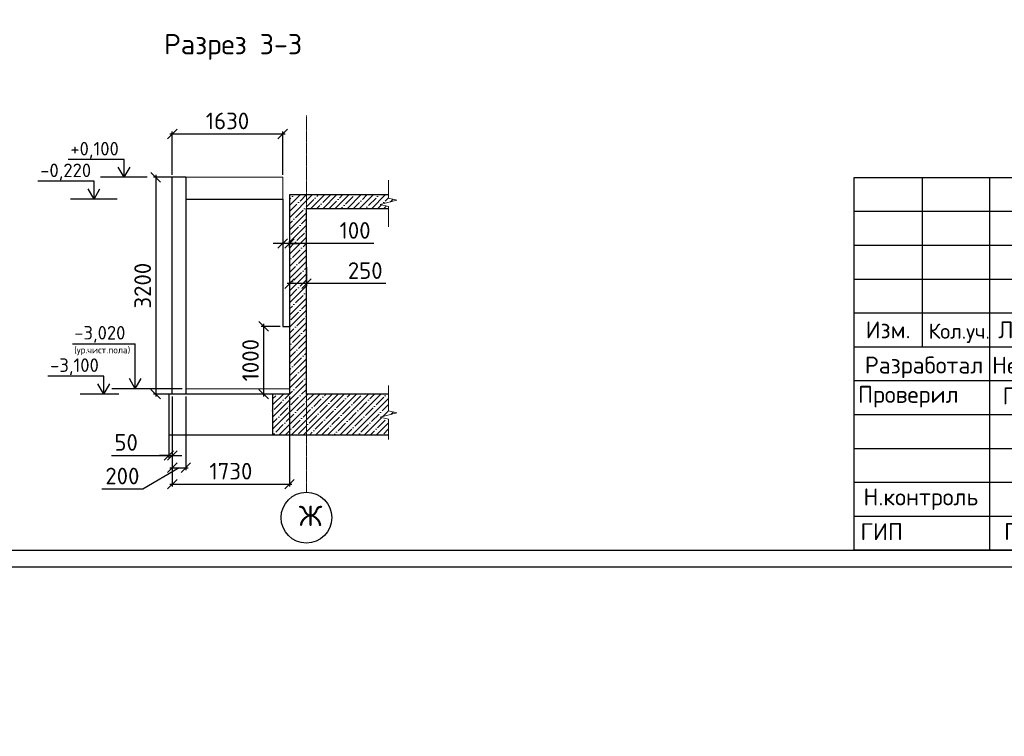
# Model space of a CAD drawing. Header units: millimetres. Extents: x 125896 to 2572636, y -120305 to 130347.
# Tile 86 of 256: x 280402 to 294934, y 81678 to 92255. Entities that reach past the tile are written whole.
import ezdxf

# ---------------------------------------------------------------- set-up
doc = ezdxf.new("R2010")
doc.units = ezdxf.units.MM
doc.linetypes.add('CENTER', pattern=[2, 1.25, -0.25, 0.25, -0.25])
doc.linetypes.add('CENTER2', pattern=[28.575, 19.05, -3.175, 3.175, -3.175])
for name, color, linetype in [('10', 7, 'Continuous'), ('11', 7, 'Continuous'), ('СПДС_Оси', 7, 'Continuous'), ('Столовая - обозначения', 7, 'Continuous'), ('ФВ-2', 7, 'Continuous')]:
    doc.layers.add(name, color=color, linetype=linetype)
for name, color, linetype, lineweight in [('AF_Stena', 90, 'Continuous', 18), ('Standard', 7, 'Continuous', 25), ('ОСИ', 7, 'CENTER', 15), ('Рамка', 7, 'Continuous', 0), ('Столовая Двери и окна', 7, 'Continuous', 15), ('ТЕКСТ', 7, 'Continuous', 15)]:
    doc.layers.add(name, color=color, linetype=linetype, lineweight=lineweight)
doc.styles.get("Standard").update_dxf_attribs({"font": 'isocpeur.ttf'})
doc.styles.add('ГОСТ', font='isocpeur.ttf')
doc.dimstyles.new('Осевые', dxfattribs={"dimscale": 0.7, "dimtxt": 450, "dimasz": 400, "dimexe": 100, "dimexo": 100, "dimgap": 100, "dimtad": 1, "dimdec": 0, "dimzin": 0, "dimdsep": 46, "dimtxsty": 'Standard', "dimblk": 'OBLIQUE', "dimcen": 9, "dimdle": 100, "dimazin": 0, "dimtm": 1e-09, "dimtfac": 1, "dimtdec": 0, "dimtofl": 0, "dimtmove": 0, "dimatfit": 3, "dimfxl": 1, "dimtolj": 1, "dimtzin": 0, "dimarcsym": 0})

# ---------------------------------------------------------------- blocks, each defined once
blk = doc.blocks.new('пппп')
at = {"layer": 'Рамка', "linetype": 'Continuous', "lineweight": 30}
blk.add_line((47008, 7458), (28508, 7458), dxfattribs=at)
for points in [[(28508, 7458), (28508, 7958), (28508, 8458), (28508, 8958), (28508, 9458), (28508, 9958), (28508, 10458), (28508, 10958), (28508, 11458), (28508, 11958), (28508, 12458), (28508, 12958), (47008, 12958)], [(29508, 12958), (29508, 10458)], [(30508, 7458), (30508, 12958)], [(28508, 10958), (35008, 10958)], [(28508, 10458), (35008, 10458)]]:
    blk.add_lwpolyline(points, dxfattribs=at)
at = {"layer": 'Рамка', "linetype": 'Continuous', "lineweight": 25}
for points in [[(28508, 12458), (35008, 12458)], [(28508, 11958), (35008, 11958)], [(28508, 11458), (35008, 11458)], [(28508, 9958), (35008, 9958)], [(28508, 9458), (35008, 9458)], [(28508, 8958), (35008, 8958)], [(28508, 8458), (35008, 8458)], [(28508, 7958), (35008, 7958)]]:
    blk.add_lwpolyline(points, dxfattribs=at)
at = {"layer": 'ТЕКСТ', "lineweight": 25, "attachment_point": 5}
for s, insert, char_height, width in [('{\\W1;Изм.}', (29008, 10708), 250, 11628.78), ('Кол.уч.', (30058, 10658), 225, 11628.78), ('{\\W1;Лист}', (31008, 10708), 250, 11628.78), (' Разработал', (29458, 10154), 250, 2085.76), ('Небылицин', (31452, 10152), 250, 2085.76), ('Проверил', (29305, 9721), 250, 2085.76), ('Патрушев', (31419, 9697), 250, 2085.76), (' Н.контроль', (29412, 8208), 250, 2085.76), (' ГИП', (28833, 7729), 250, 2085.76), ('Патрушев', (31442, 7697), 250, 2085.76)]:
    blk.add_mtext(s, dxfattribs=dict(at, insert=insert, char_height=char_height, width=width))
blk = doc.blocks.new('_OBLIQUE')
at = {"color": 0, "linetype": 'ByBlock'}
blk.add_line((-0.5, -0.5), (0.5, 0.5), dxfattribs=at)
blk = doc.blocks.new('*D54')
at = {"layer": 'Defpoints', "color": 0, "linetype": 'ByBlock', "lineweight": 20, "ltscale": 13, "transparency": 16777216}
for p in [(284384, 88695), (284634, 88637), (284384, 88359)]:
    blk.add_point(p, dxfattribs=at)
at = {"layer": 'ОСИ', "color": 0, "linetype": 'ByBlock', "lineweight": -2, "ltscale": 13, "transparency": 16777216}
for p, q in [((284384, 88660), (284384, 88324)), ((284634, 88602), (284634, 88324)), ((284669, 88359), (284349, 88359)), ((285805, 88359), (284634, 88359))]:
    blk.add_line(p, q, dxfattribs=at)
at = {"layer": 'ОСИ', "color": 0, "linetype": 'ByBlock', "lineweight": -2, "ltscale": 13, "transparency": 16777216, "xscale": 140, "yscale": 140, "zscale": 140, "rotation": 180}
blk.add_blockref('_OBLIQUE', (284384, 88359), dxfattribs=at)
at = {"layer": 'ОСИ', "color": 0, "linetype": 'ByBlock', "lineweight": -2, "ltscale": 13, "transparency": 16777216, "xscale": 140, "yscale": 140, "zscale": 140}
blk.add_blockref('_OBLIQUE', (284634, 88359), dxfattribs=at)
at = {"layer": 'ОСИ', "color": 0, "linetype": 'ByBlock', "ltscale": 13, "transparency": 16777216, "insert": (285502, 88552), "char_height": 245, "attachment_point": 5}
blk.add_mtext('\\A1;250', dxfattribs=at)
blk = doc.blocks.new('*D55')
at = {"layer": 'Defpoints', "color": 0, "linetype": 'ByBlock', "lineweight": 20, "ltscale": 13, "transparency": 16777216}
for p in [(284284, 88981), (284284, 88952), (284384, 88857)]:
    blk.add_point(p, dxfattribs=at)
at = {"layer": 'ОСИ', "color": 0, "linetype": 'ByBlock', "lineweight": -2, "ltscale": 13, "transparency": 16777216}
for p, q in [((284284, 88952), (284144, 88952)), ((284384, 88952), (284284, 88952)), ((284284, 88946), (284284, 88917)), ((284384, 88892), (284384, 88987)), ((284384, 88952), (284524, 88952)), ((285630, 88952), (284384, 88952))]:
    blk.add_line(p, q, dxfattribs=at)
at = {"layer": 'ОСИ', "color": 0, "linetype": 'ByBlock', "lineweight": -2, "ltscale": 13, "transparency": 16777216, "xscale": 140, "yscale": 140, "zscale": 140}
blk.add_blockref('_OBLIQUE', (284284, 88952), dxfattribs=at)
at = {"layer": 'ОСИ', "color": 0, "linetype": 'ByBlock', "lineweight": -2, "ltscale": 13, "transparency": 16777216, "xscale": 140, "yscale": 140, "zscale": 140, "rotation": 180}
blk.add_blockref('_OBLIQUE', (284384, 88952), dxfattribs=at)
at = {"layer": 'ОСИ', "color": 0, "linetype": 'ByBlock', "ltscale": 13, "transparency": 16777216, "insert": (285352, 89145), "char_height": 245, "attachment_point": 5}
blk.add_mtext('\\A1;100', dxfattribs=at)
blk = doc.blocks.new('*D56')
at = {"layer": 'Defpoints', "color": 0, "linetype": 'ByBlock', "lineweight": 20, "ltscale": 13, "transparency": 16777216}
for p in [(282654, 90568), (282654, 89929), (284284, 89929)]:
    blk.add_point(p, dxfattribs=at)
at = {"layer": 'ОСИ', "color": 0, "linetype": 'ByBlock', "lineweight": -2, "ltscale": 13, "transparency": 16777216}
for p, q in [((284319, 90568), (282619, 90568)), ((282654, 89964), (282654, 90603)), ((284284, 89964), (284284, 90603))]:
    blk.add_line(p, q, dxfattribs=at)
at = {"layer": 'ОСИ', "color": 0, "linetype": 'ByBlock', "lineweight": -2, "ltscale": 13, "transparency": 16777216, "xscale": 140, "yscale": 140, "zscale": 140, "rotation": 180}
blk.add_blockref('_OBLIQUE', (282654, 90568), dxfattribs=at)
at = {"layer": 'ОСИ', "color": 0, "linetype": 'ByBlock', "lineweight": -2, "ltscale": 13, "transparency": 16777216, "xscale": 140, "yscale": 140, "zscale": 140}
blk.add_blockref('_OBLIQUE', (284284, 90568), dxfattribs=at)
at = {"layer": 'ОСИ', "color": 0, "linetype": 'ByBlock', "ltscale": 13, "transparency": 16777216, "insert": (283469, 90761), "char_height": 245, "attachment_point": 5}
blk.add_mtext('\\A1;1630', dxfattribs=at)
blk = doc.blocks.new('*D57')
at = {"layer": 'Defpoints', "color": 0, "linetype": 'ByBlock', "lineweight": 20, "ltscale": 13, "transparency": 16777216}
for p in [(282823, 89929), (282410, 86729), (282824, 86729)]:
    blk.add_point(p, dxfattribs=at)
at = {"layer": 'ОСИ', "color": 0, "linetype": 'ByBlock', "lineweight": -2, "ltscale": 13, "transparency": 16777216}
for p, q in [((282410, 89964), (282410, 86694)), ((282788, 89929), (282375, 89929)), ((282789, 86729), (282375, 86729))]:
    blk.add_line(p, q, dxfattribs=at)
at = {"layer": 'ОСИ', "color": 0, "linetype": 'ByBlock', "lineweight": -2, "ltscale": 13, "transparency": 16777216, "xscale": 140, "yscale": 140, "zscale": 140}
for p, rotation in [((282410, 89929), 90), ((282410, 86729), 270)]:
    blk.add_blockref('_OBLIQUE', p, dxfattribs=dict(at, rotation=rotation))
at = {"layer": 'ОСИ', "color": 0, "linetype": 'ByBlock', "ltscale": 13, "transparency": 16777216, "insert": (282217, 88329), "char_height": 245, "attachment_point": 5, "rotation": 90}
blk.add_mtext('\\A1;3200', dxfattribs=at)
blk = doc.blocks.new('*D58')
at = {"layer": 'Defpoints', "color": 0, "linetype": 'ByBlock', "lineweight": 20, "ltscale": 13, "transparency": 16777216}
for p in [(284284, 87729), (284002, 86729), (284134, 86729)]:
    blk.add_point(p, dxfattribs=at)
at = {"layer": 'ОСИ', "color": 0, "linetype": 'ByBlock', "lineweight": -2, "ltscale": 13, "transparency": 16777216}
for p, q in [((284249, 87729), (283967, 87729)), ((284002, 87764), (284002, 86694)), ((284099, 86729), (283967, 86729))]:
    blk.add_line(p, q, dxfattribs=at)
at = {"layer": 'ОСИ', "color": 0, "linetype": 'ByBlock', "lineweight": -2, "ltscale": 13, "transparency": 16777216, "xscale": 140, "yscale": 140, "zscale": 140}
for p, rotation in [((284002, 87729), 90), ((284002, 86729), 270)]:
    blk.add_blockref('_OBLIQUE', p, dxfattribs=dict(at, rotation=rotation))
at = {"layer": 'ОСИ', "color": 0, "linetype": 'ByBlock', "ltscale": 13, "transparency": 16777216, "insert": (283809, 87229), "char_height": 245, "attachment_point": 5, "rotation": 90}
blk.add_mtext('\\A1;1000', dxfattribs=at)
blk = doc.blocks.new('*D70')
at = {"layer": 'Defpoints', "color": 0, "linetype": 'ByBlock', "lineweight": 20, "ltscale": 13, "transparency": 16777216}
for p in [(282604, 86729), (282654, 86729), (282654, 85823)]:
    blk.add_point(p, dxfattribs=at)
at = {"layer": 'ОСИ', "color": 0, "linetype": 'ByBlock', "lineweight": -2, "ltscale": 13, "transparency": 16777216}
for p, q in [((282604, 86694), (282604, 85788)), ((282654, 86694), (282654, 85788)), ((281756, 85823), (282604, 85823)), ((282604, 85823), (282464, 85823)), ((282604, 85823), (282654, 85823)), ((282654, 85823), (282794, 85823))]:
    blk.add_line(p, q, dxfattribs=at)
at = {"layer": 'ОСИ', "color": 0, "linetype": 'ByBlock', "lineweight": -2, "ltscale": 13, "transparency": 16777216, "xscale": 140, "yscale": 140, "zscale": 140}
blk.add_blockref('_OBLIQUE', (282604, 85823), dxfattribs=at)
at = {"layer": 'ОСИ', "color": 0, "linetype": 'ByBlock', "lineweight": -2, "ltscale": 13, "transparency": 16777216, "xscale": 140, "yscale": 140, "zscale": 140, "rotation": 180}
blk.add_blockref('_OBLIQUE', (282654, 85823), dxfattribs=at)
at = {"layer": 'ОСИ', "color": 0, "linetype": 'ByBlock', "ltscale": 13, "transparency": 16777216, "insert": (281973, 86016), "char_height": 245, "attachment_point": 5}
blk.add_mtext('\\A1;50', dxfattribs=at)
blk = doc.blocks.new('*D71')
at = {"layer": 'Defpoints', "color": 0, "linetype": 'ByBlock', "lineweight": 20, "ltscale": 13, "transparency": 16777216}
for p in [(282654, 86729), (282854, 86729), (282854, 85642)]:
    blk.add_point(p, dxfattribs=at)
at = {"layer": 'ОСИ', "color": 0, "linetype": 'ByBlock', "lineweight": -2, "ltscale": 13, "transparency": 16777216}
for p, q in [((282654, 86694), (282654, 85607)), ((282854, 86694), (282854, 85607)), ((282754, 85642), (282220, 85327)), ((282619, 85642), (282889, 85642)), ((282220, 85327), (281615, 85327))]:
    blk.add_line(p, q, dxfattribs=at)
at = {"layer": 'ОСИ', "color": 0, "linetype": 'ByBlock', "lineweight": -2, "ltscale": 13, "transparency": 16777216, "xscale": 140, "yscale": 140, "zscale": 140, "rotation": 180}
blk.add_blockref('_OBLIQUE', (282654, 85642), dxfattribs=at)
at = {"layer": 'ОСИ', "color": 0, "linetype": 'ByBlock', "lineweight": -2, "ltscale": 13, "transparency": 16777216, "xscale": 140, "yscale": 140, "zscale": 140}
blk.add_blockref('_OBLIQUE', (282854, 85642), dxfattribs=at)
at = {"layer": 'ОСИ', "color": 0, "linetype": 'ByBlock', "ltscale": 13, "transparency": 16777216, "insert": (281918, 85520), "char_height": 245, "attachment_point": 5}
blk.add_mtext('\\A1;200', dxfattribs=at)
blk = doc.blocks.new('*D72')
at = {"layer": 'Defpoints', "color": 0, "linetype": 'ByBlock', "lineweight": 20, "ltscale": 13, "transparency": 16777216}
for p in [(282654, 86729), (284384, 86729), (284384, 85399)]:
    blk.add_point(p, dxfattribs=at)
at = {"layer": 'ОСИ', "color": 0, "linetype": 'ByBlock', "lineweight": -2, "ltscale": 13, "transparency": 16777216}
for p, q in [((282654, 86694), (282654, 85364)), ((284384, 86694), (284384, 85364)), ((282619, 85399), (284419, 85399))]:
    blk.add_line(p, q, dxfattribs=at)
at = {"layer": 'ОСИ', "color": 0, "linetype": 'ByBlock', "lineweight": -2, "ltscale": 13, "transparency": 16777216, "xscale": 140, "yscale": 140, "zscale": 140, "rotation": 180}
blk.add_blockref('_OBLIQUE', (282654, 85399), dxfattribs=at)
at = {"layer": 'ОСИ', "color": 0, "linetype": 'ByBlock', "lineweight": -2, "ltscale": 13, "transparency": 16777216, "xscale": 140, "yscale": 140, "zscale": 140}
blk.add_blockref('_OBLIQUE', (284384, 85399), dxfattribs=at)
at = {"layer": 'ОСИ', "color": 0, "linetype": 'ByBlock', "ltscale": 13, "transparency": 16777216, "insert": (283519, 85591), "char_height": 245, "attachment_point": 5}
blk.add_mtext('\\A1;1730', dxfattribs=at)

msp = doc.modelspace()

# ---------------------------------------------------------------- hatches: boundary and pattern name
at = {"layer": 'ФВ-2', "lineweight": 20, "true_color": 0x000000}
h = msp.add_hatch(dxfattribs=at)
h.set_pattern_fill('ANSI35', color=18, scale=20)
h.paths.add_polyline_path([(285720.4, 86389.4), (285970.4, 86451.9), (285845.4, 86483.1), (285845.4, 86510.6), (285845.4, 86728.6), (284634.1, 86728.6), (284634.1, 89468.6), (285845.4, 89468.6), (285845.4, 89469.4), (285845.4, 89496.9), (285720.4, 89528.2), (285970.4, 89590.7), (285845.4, 89621.9), (285845.4, 89649.4), (285845.4, 89668.6), (284384.1, 89668.6), (284384.1, 89468.6), (284384.1, 86728.6), (284134.1, 86728.6), (284134.1, 86728.6), (284134.1, 86128.6), (285845.4, 86128.6), (285845.4, 86330.6), (285845.4, 86358.1)])

# ---------------------------------------------------------------- linework, layer by layer
at = {"color": 0, "linetype": 'Continuous', "lineweight": 30, "transparency": 33554687}
for p, q in [((282654.1, 86728.6), (282654.1, 89928.6)), ((282854.1, 89928.6), (282654.1, 89928.6)), ((282854.1, 89928.6), (282854.1, 86728.6)), ((282854.1, 89608.6), (284284.1, 89608.6)), ((284284.1, 89608.6), (284284.1, 87728.6)), ((284384.1, 89468.6), (284384.1, 86728.6)), ((284634.1, 86728.6), (284634.1, 89468.6)), ((284284.1, 87728.6), (284384.1, 87728.6)), ((282604.1, 86728.6), (282604.1, 86128.6)), ((284134.1, 86728.6), (282604.1, 86728.6))]:
    msp.add_line(p, q, dxfattribs=at)
for points in [[(281943.8, 89928.6), (281943.8, 90084.9)], [(282286.1, 89928.6), (281595.8, 89928.6)], [(281499.4, 89608.6), (281499.4, 89764.9)], [(281841.7, 89608.6), (281151.3, 89608.6)], [(282108.4, 86808.6), (282108.4, 86969.4)], [(281645.2, 86728.6), (281645.2, 86889.4)], [(282801.3, 86808.6), (281760.4, 86808.6)], [(281865.1, 86728.6), (281297.2, 86728.6)]]:
    msp.add_lwpolyline(points)
at = {"layer": '11', "lineweight": 30}
msp.add_line((271366.3, 84427.7), (311219.7, 84427.7), dxfattribs=at)
at = {"layer": '11'}
msp.add_line((269419.7, 84177.7), (311469.7, 84177.7), dxfattribs=at)
at = {"layer": 'AF_Stena', "color": 18, "lineweight": 20, "true_color": 0x000000}
for points in [[(285845.4, 86510.6), (285845.4, 86855)], [(285845.4, 86510.6), (285845.4, 86483.1)], [(285845.4, 86483.1), (285970.4, 86451.9)], [(285970.4, 86451.9), (285720.4, 86389.4)], [(285720.4, 86389.4), (285845.4, 86358.1)], [(285845.4, 86358.1), (285845.4, 86330.6)], [(285845.4, 86330.6), (285845.4, 86058.6)]]:
    msp.add_lwpolyline(points, dxfattribs=at)
at = {"layer": 'Standard', "linetype": 'Continuous', "lineweight": 30, "transparency": 33554687}
for p, q in [((284384.1, 89668.6), (284384.1, 89468.6)), ((285845.4, 89668.6), (284384.1, 89668.6)), ((284634.1, 89468.6), (285845.4, 89468.6)), ((284384.1, 86728.6), (284134.1, 86728.6)), ((284134.1, 86728.6), (284134.1, 86128.6)), ((285845.4, 86728.6), (284634.1, 86728.6)), ((282604.1, 86128.6), (285845.4, 86128.6))]:
    msp.add_line(p, q, dxfattribs=at)
at = {"layer": 'ОСИ', "color": 16, "linetype": 'CENTER2', "lineweight": 15, "ltscale": 0.2, "transparency": 33554687}
msp.add_line((284634.1, 85280.1, 360), (284634.1, 90842.2, 360), dxfattribs=at)
at = {"layer": 'ОСИ', "linetype": 'ByBlock', "ltscale": 13}
for points in [[(285845.4, 89649.4), (285845.4, 89885.3)], [(285970.4, 89590.7), (285720.4, 89528.2)], [(285720.4, 89528.2), (285845.4, 89496.9)], [(285845.4, 89649.4), (285845.4, 89621.9)], [(285845.4, 89621.9), (285970.4, 89590.7)], [(285845.4, 89496.9), (285845.4, 89469.4)], [(285845.4, 89469.4), (285845.4, 89197.4)]]:
    msp.add_lwpolyline(points, dxfattribs=at)
at = {"layer": 'СПДС_Оси', "linetype": 'Continuous', "lineweight": 25, "ltscale": 150}
msp.add_circle((284634.1, 84905.1, 360), 375, dxfattribs=at)
at = {"layer": 'Столовая Двери и окна', "color": 18, "lineweight": 25, "true_color": 0x000000}
for p, q in [((281943.8, 90189.5), (281116.4, 90189.5)), ((281943.8, 89928.6), (281943.8, 90189.5)), ((281943.8, 89928.6), (281856, 90079.4)), ((281943.8, 89928.6), (282031.6, 90079.4)), ((281499.4, 89869.5), (280672, 89869.5)), ((281499.4, 89608.6), (281499.4, 89869.5)), ((281499.4, 89608.6), (281411.6, 89759.4)), ((281499.4, 89608.6), (281587.2, 89759.4)), ((281183.6, 87472), (282108.4, 87472)), ((282108.4, 86808.6), (282108.4, 87472)), ((281645.2, 86994), (280817.8, 86994)), ((281645.2, 86728.6), (281645.2, 86994)), ((282108.4, 86808.6), (282020.7, 86959.4)), ((282108.4, 86808.6), (282196.2, 86959.4)), ((281645.2, 86728.6), (281557.4, 86879.4)), ((281645.2, 86728.6), (281733, 86879.4))]:
    msp.add_line(p, q, dxfattribs=at)
at = {"layer": 'Столовая Двери и окна', "color": 18, "lineweight": 20, "true_color": 0x000000}
for p, q in [((282854.1, 89928.6), (284284.1, 89928.6)), ((284284.1, 89928.6), (284284.1, 89608.6)), ((282854.1, 86808.6), (284384.1, 86808.6))]:
    msp.add_line(p, q, dxfattribs=at)

# ---------------------------------------------------------------- block references
at = {"layer": '10'}
msp.add_blockref('пппп', (264211.2, 76969.5), dxfattribs=at)

# ---------------------------------------------------------------- texts
at = {"insert": (226281.3, 113282.4), "char_height": 250, "attachment_point": 1, "style": 'ГОСТ'}
msp.add_mtext_dynamic_manual_height_columns('\\A1;\\pi9384.38;{\\H1.5152x;\\P\\pi1250;Общие указания\\P\\pi250;}1.^IРабочая документация разработана в соответствии с заданием на проектирование, требованиями действующих технических регламентов, стандартов, сводов правил и других документов, содержащих установленные требования.\\P2.^IРабочая документация выполнена в соответствии со следующими нормативными и техническими документами:\\P-^IСП 20.13330.2016 "Нагрузки и Воздействия";\\P-^IСП 63.13330.2012 "Бетонные и железобетонные конструкции. Основные положения";\\P-^IСП 22.13330.2016 "Основания зданий и сооружений";\\P-^IСП 45.13330.2012 "Земляные сооружения, основания и фундаменты".\\P3.   За относительную отметку 0,000 принята отметка чистого пола первого этажа.\\P4.^IПеречень видов работ, для которых необходимо составлять акты освидетельствования скрытых работ:\\P-^Iармирование конструкций;\\P-^Iосвидетельствование опалубки перед бетонированием;\\P-^Iвыполнение сварочных работ;\\P-^Iотбор контрольных проб бетона;\\P-^Iсоответствие законченных железобетонных конструкций проекту с отображением качества работ;\\P-^Iустройство монолитных конструкций, выполняемых в зимнее время;  \\P\\pi0;  -    устройство гидроизоляции;\\P\\pi250;-^Iуплотнение грунтов и обратную засыпку.\\PЗапрещается выполнение последующих работ при отсутствии актов освидетельствования предшествующих скрытых работ во всех случаях.\\P\\pi0;        5. Проект рассчитан на производство работ в период положительных температур. В случае выполнения работ при отрицательных температурах необходимо выполнять требования СНиП часть 3 по производству работ и ППР.\\P        6. При минимальной температуре воздуха до минус 15°С допускается: выдерживание бетона в конструкции методом термоса, при предварительном разогреве бетонной смеси, форсированный электроразогрев бетона в конструкции с повторным уплотнением.\\P\\pi250;При минимальной температуре воздуха до минус 25°С допускается: обогрев бетона в греющей опалубке с помощью низкотемпературных электронагревателей, электродный сквозной прогрев бетона, электрообогрев с помощью греющего провода.\\P\\pi0;7. При отрицательной температуре воздуха уплотнение грунта обратной засыпки в траншеях должно \\Pосуществляться до достижения коэффициента уплотнения 0,98. \\PВремя уплотнения грунта в зависимости от температуры воздуха: \\P\\pi250;-^Iпри t{\\H0.7x;\\So^ ;}-5, 90-120 минут; при t{\\H0.7x;\\So^ ;\\H1.42857x;-10, 60-90 минут; }при t{\\H0.7x;\\So^ ;\\H1.42857x;-20, 40-60 минут; }при t{\\H0.7x;\\So^ ;\\H1.42857x;-30, 20-30 минут;\\P\\pi0;Работы по выполнению насыпей и обратных засыпок при отрицательных температурах должны производить с учетом следующих требований:\\P\\pi250;-^Iподготовку поверхности (основания) насыпи и обратных засыпок следует выполнять с полным удалением снега, льда, промерзшего слоя слабого и пучинистого грунта на всю его глубину;\\P-^Iотсыпку в насыпь и обратные засыпки грунтов необходимо производить при их природной влажности и в талом состоянии с содержанием комьев мерзлого грунта, не превышающим требований, приведенных в приложении М СП 45.13330.2017. Свод правил. Земляные сооружения, основания и фундаменты., и, как правило, на не промерзшие ранее отсыпанные и уплотненные слои. В отдельных случаях при согласовании с автором проекта допускается грунты отсыпать на непучинистые грунты, промерзшие на глубину не более 15 см;\\P-^Iпри пониженной влажности отсыпанных грунтов для их уплотнения следует применять более тяжелое грунтоуплотняющее оборудование; \\P-^Iработы по отсыпке и уплотнению каждого слоя должны выполнять в течение одной рабочей смены; - при выполнении насыпей из глинистых грунтов при обильном снеговыпадении все работы должны быть прекращены; - перерывы в работах по выполнению насыпей и обратных засыпок допускаются только при условиях, что за время перерыва глубина промерзания ранее уплотненных пучинистых грунтов не превысит 15 см или на время перерыва ранее уплотненные грунты утепляются специальными средствами (например, маловлажным рыхлым грунтом, который в последующем удаляется); - все работы по отсыпке грунтов и их уплотнению выполняют с повышенной интенсивностью.}', width=20474.372, gutter_width=5800, heights=[24436.9], dxfattribs=at)
at = {"layer": 'СПДС_Оси', "linetype": 'Continuous', "lineweight": 25, "ltscale": 150, "insert": (284521.4, 85081.9, 360), "char_height": 300, "width": 350.003, "attachment_point": 1}
msp.add_mtext('Ж', dxfattribs=at)
at = {"layer": 'Столовая - обозначения', "lineweight": 25}
for s, height, p in [('+0,100', 200, (281149.5, 90251.6)), ('-0,220', 200, (280705.1, 89931.6)), ('-3,020', 200, (281206.8, 87534.2)), ('(ур.чист.пола)', 100, (281206.8, 87330.6)), ('-3,100', 200, (280850.9, 87056.1))]:
    msp.add_text(s, height=height, dxfattribs=at).set_placement(p)
at = {"layer": 'ТЕКСТ', "lineweight": 25}
msp.add_text('Разрез 3-3', height=300, dxfattribs=at).set_placement((282532.6, 91744.5))

# ---------------------------------------------------------------- dimensions: what is measured, and where the dimension line sits
at = {"layer": 'ОСИ', "linetype": 'ByBlock', "ltscale": 13}
for base, p1, p2, picture, middle in [((282654.1, 90568.2), (284284.1, 89928.6), (282654.1, 89928.6), '*D56', (283469.1, 90760.7)), ((284384.1, 85398.6), (282654.1, 86728.6), (284384.1, 86728.6), '*D72', (283519.1, 85591.1))]:
    dim = msp.add_linear_dim(base=base, p1=p1, p2=p2, dimstyle='Осевые', override={"dimtxt": 350, "dimasz": 200, "dimexe": 50, "dimexo": 50, "dimdle": 50, "dimtmove": 1}, dxfattribs=at)
    dim.commit()
    dim.dimension.update_dxf_attribs({"geometry": picture, "text_midpoint": middle})
for base, p1, p2, picture, middle in [((282409.6, 86728.6), (282822.6, 89928.6), (282823.6, 86728.6), '*D57', (282217.1, 88328.6)), ((284001.6, 86728.6), (284284.1, 87728.6), (284134.1, 86728.6), '*D58', (283809.1, 87228.6))]:
    dim = msp.add_linear_dim(base=base, p1=p1, p2=p2, angle=90, dimstyle='Осевые', override={"dimtxt": 350, "dimasz": 200, "dimexe": 50, "dimexo": 50, "dimdle": 50, "dimtmove": 1}, dxfattribs=at)
    dim.commit()
    dim.dimension.update_dxf_attribs({"geometry": picture, "text_midpoint": middle})
for base, p1, p2, picture, middle in [((284284.1, 88952.1), (284384.1, 88856.9), (284284.1, 88981.3), '*D55', (285351.9, 88986.9)), ((284384.1, 88359.3), (284634.1, 88636.7), (284384.1, 88695.1), '*D54', (285502, 88319.3)), ((282854.1, 85642.3), (282654.1, 86728.6), (282854.1, 86728.6), '*D71', (282150.4, 85327.3)), ((282654.1, 85823.1), (282604.1, 86728.6), (282654.1, 86728.6), '*D70', (281973.4, 85715))]:
    dim = msp.add_linear_dim(base=base, p1=p1, p2=p2, dimstyle='Осевые', override={"dimtxt": 350, "dimasz": 200, "dimexe": 50, "dimexo": 50, "dimdle": 50, "dimtmove": 1}, dxfattribs=at)
    dim.commit()
    dim.dimension.update_dxf_attribs({"geometry": picture, "text_midpoint": middle, "dimtype": 160})

doc.saveas('drawing.dxf')
